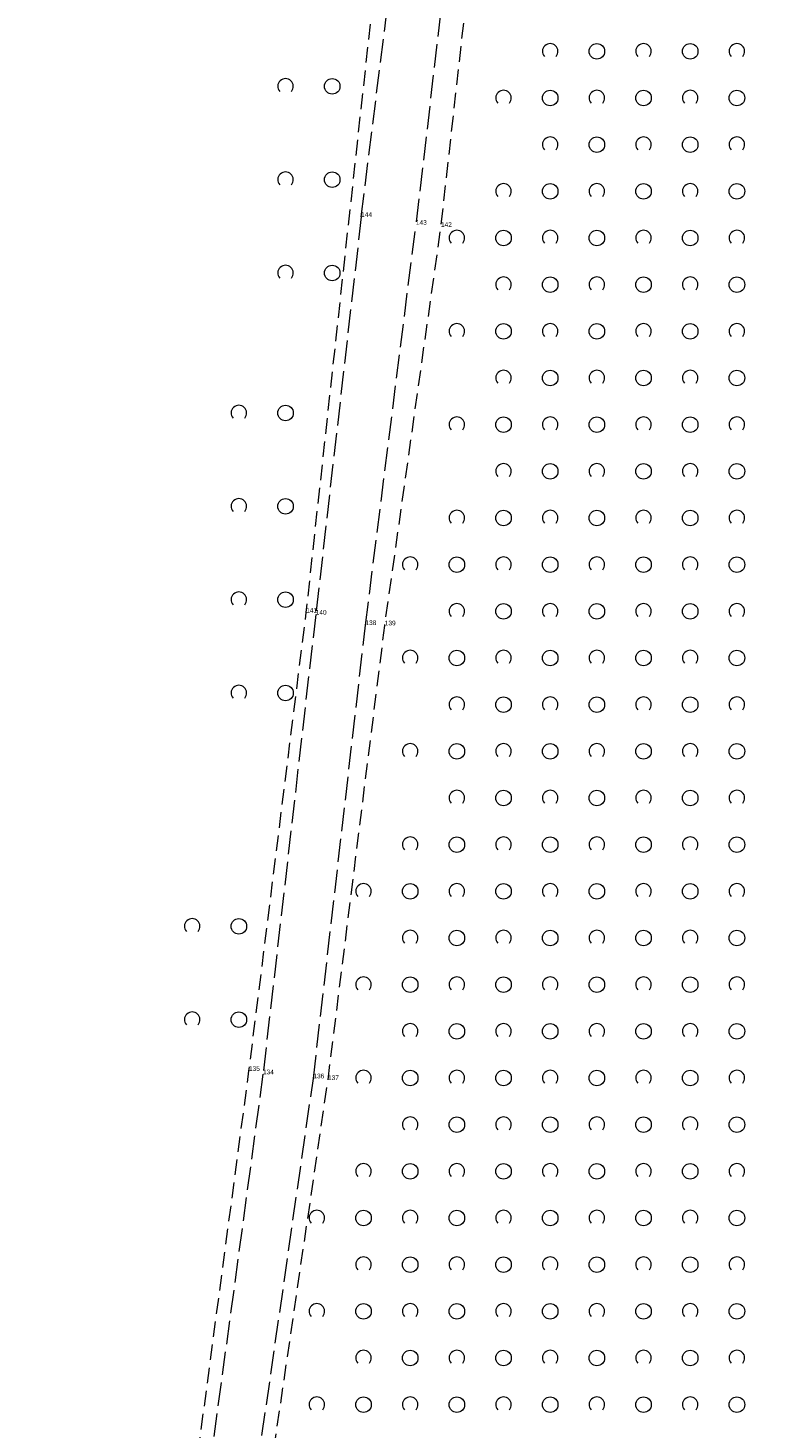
# Model space of a CAD drawing. Header units: metres. Extents: x 5550599 to 5555211, y 5707845 to 5713518.
# Tile 13 of 31: x 5555082 to 5555129, y 5708245 to 5708335. Entities that reach past the tile are written whole.
import ezdxf

# ---------------------------------------------------------------- set-up
doc = ezdxf.new("R2010")
doc.units = ezdxf.units.M
doc.header["$MEASUREMENT"] = 0
doc.linetypes.add('2 1', pattern=[3, 2, -1])
doc.linetypes.add('3 1', pattern=[4, 3, -1])
for name, color, linetype, lineweight in [('EGBADR_O - Numer porządkowy', 7, 'Continuous', 15), ('OTKJ - Jezdnia', 7, 'Continuous', 15), ('OTZK - Zadrzewienie lub zakrzewienie', 7, 'Continuous', 15)]:
    doc.layers.add(name, color=color, linetype=linetype, lineweight=lineweight)
doc.styles.add('MapaZas', font='arial.ttf', dxfattribs={"width": 0.87, "height": 0.9})

# ---------------------------------------------------------------- blocks, each defined once
blk = doc.blocks.new('OTZK_911')
at = {"layer": 'OTZK - Zadrzewienie lub zakrzewienie', "color": 7, "linetype": 'Continuous', "lineweight": 18}
blk.add_circle((3, 0), 1, dxfattribs=at)
blk.add_arc((-3, 0), 1, 318.5904, 221.4096, dxfattribs=at)
blk = doc.blocks.new('OTZK_912')
at = {"layer": 'OTZK - Zadrzewienie lub zakrzewienie', "color": 7, "linetype": 'Continuous', "lineweight": 18}
blk.add_circle((3, 0), 1, dxfattribs=at)
blk.add_arc((-3, 0), 1, 318.5904, 221.4096, dxfattribs=at)
blk = doc.blocks.new('OTZK_913')
at = {"layer": 'OTZK - Zadrzewienie lub zakrzewienie', "color": 7, "linetype": 'Continuous', "lineweight": 18}
blk.add_circle((3, 0), 1, dxfattribs=at)
blk.add_arc((-3, 0), 1, 318.5904, 221.4096, dxfattribs=at)
blk = doc.blocks.new('OTZK_914')
at = {"layer": 'OTZK - Zadrzewienie lub zakrzewienie', "color": 7, "linetype": 'Continuous', "lineweight": 18}
blk.add_circle((3, 0), 1, dxfattribs=at)
blk.add_arc((-3, 0), 1, 318.5904, 221.4096, dxfattribs=at)
blk = doc.blocks.new('OTZK_915')
at = {"layer": 'OTZK - Zadrzewienie lub zakrzewienie', "color": 7, "linetype": 'Continuous', "lineweight": 18}
blk.add_circle((3, 0), 1, dxfattribs=at)
blk.add_arc((-3, 0), 1, 318.5904, 221.4096, dxfattribs=at)
blk = doc.blocks.new('OTZK_920')
at = {"layer": 'OTZK - Zadrzewienie lub zakrzewienie', "color": 7, "linetype": 'Continuous', "lineweight": 18}
blk.add_circle((3, 0), 1, dxfattribs=at)
blk.add_arc((-3, 0), 1, 318.5904, 221.4096, dxfattribs=at)
blk = doc.blocks.new('OTZK_921')
at = {"layer": 'OTZK - Zadrzewienie lub zakrzewienie', "color": 7, "linetype": 'Continuous', "lineweight": 18}
blk.add_circle((3, 0), 1, dxfattribs=at)
blk.add_arc((-3, 0), 1, 318.5904, 221.4096, dxfattribs=at)
blk = doc.blocks.new('OTZK_922')
at = {"layer": 'OTZK - Zadrzewienie lub zakrzewienie', "color": 7, "linetype": 'Continuous', "lineweight": 18}
blk.add_circle((3, 0), 1, dxfattribs=at)
blk.add_arc((-3, 0), 1, 318.5904, 221.4096, dxfattribs=at)
blk = doc.blocks.new('OTZK_923')
at = {"layer": 'OTZK - Zadrzewienie lub zakrzewienie', "color": 7, "linetype": 'Continuous', "lineweight": 18}
blk.add_circle((3, 0), 1, dxfattribs=at)
blk.add_arc((-3, 0), 1, 318.5904, 221.4096, dxfattribs=at)
blk = doc.blocks.new('OTZK_924')
at = {"layer": 'OTZK - Zadrzewienie lub zakrzewienie', "color": 7, "linetype": 'Continuous', "lineweight": 18}
blk.add_circle((3, 0), 1, dxfattribs=at)
blk.add_arc((-3, 0), 1, 318.5904, 221.4096, dxfattribs=at)
blk = doc.blocks.new('OTZK_929')
at = {"layer": 'OTZK - Zadrzewienie lub zakrzewienie', "color": 7, "linetype": 'Continuous', "lineweight": 18}
blk.add_circle((3, 0), 1, dxfattribs=at)
blk.add_arc((-3, 0), 1, 318.5904, 221.4096, dxfattribs=at)
blk = doc.blocks.new('OTZK_930')
at = {"layer": 'OTZK - Zadrzewienie lub zakrzewienie', "color": 7, "linetype": 'Continuous', "lineweight": 18}
blk.add_circle((3, 0), 1, dxfattribs=at)
blk.add_arc((-3, 0), 1, 318.5904, 221.4096, dxfattribs=at)
blk = doc.blocks.new('OTZK_931')
at = {"layer": 'OTZK - Zadrzewienie lub zakrzewienie', "color": 7, "linetype": 'Continuous', "lineweight": 18}
blk.add_circle((3, 0), 1, dxfattribs=at)
blk.add_arc((-3, 0), 1, 318.5904, 221.4096, dxfattribs=at)
blk = doc.blocks.new('OTZK_932')
at = {"layer": 'OTZK - Zadrzewienie lub zakrzewienie', "color": 7, "linetype": 'Continuous', "lineweight": 18}
blk.add_circle((3, 0), 1, dxfattribs=at)
blk.add_arc((-3, 0), 1, 318.5904, 221.4096, dxfattribs=at)
blk = doc.blocks.new('OTZK_933')
at = {"layer": 'OTZK - Zadrzewienie lub zakrzewienie', "color": 7, "linetype": 'Continuous', "lineweight": 18}
blk.add_circle((3, 0), 1, dxfattribs=at)
blk.add_arc((-3, 0), 1, 318.5904, 221.4096, dxfattribs=at)
blk = doc.blocks.new('OTZK_938')
at = {"layer": 'OTZK - Zadrzewienie lub zakrzewienie', "color": 7, "linetype": 'Continuous', "lineweight": 18}
blk.add_circle((3, 0), 1, dxfattribs=at)
blk.add_arc((-3, 0), 1, 318.5904, 221.4096, dxfattribs=at)
blk = doc.blocks.new('OTZK_939')
at = {"layer": 'OTZK - Zadrzewienie lub zakrzewienie', "color": 7, "linetype": 'Continuous', "lineweight": 18}
blk.add_circle((3, 0), 1, dxfattribs=at)
blk.add_arc((-3, 0), 1, 318.5904, 221.4096, dxfattribs=at)
blk = doc.blocks.new('OTZK_940')
at = {"layer": 'OTZK - Zadrzewienie lub zakrzewienie', "color": 7, "linetype": 'Continuous', "lineweight": 18}
blk.add_circle((3, 0), 1, dxfattribs=at)
blk.add_arc((-3, 0), 1, 318.5904, 221.4096, dxfattribs=at)
blk = doc.blocks.new('OTZK_941')
at = {"layer": 'OTZK - Zadrzewienie lub zakrzewienie', "color": 7, "linetype": 'Continuous', "lineweight": 18}
blk.add_circle((3, 0), 1, dxfattribs=at)
blk.add_arc((-3, 0), 1, 318.5904, 221.4096, dxfattribs=at)
blk = doc.blocks.new('OTZK_942')
at = {"layer": 'OTZK - Zadrzewienie lub zakrzewienie', "color": 7, "linetype": 'Continuous', "lineweight": 18}
blk.add_circle((3, 0), 1, dxfattribs=at)
blk.add_arc((-3, 0), 1, 318.5904, 221.4096, dxfattribs=at)
blk = doc.blocks.new('OTZK_947')
at = {"layer": 'OTZK - Zadrzewienie lub zakrzewienie', "color": 7, "linetype": 'Continuous', "lineweight": 18}
blk.add_circle((3, 0), 1, dxfattribs=at)
blk.add_arc((-3, 0), 1, 318.5904, 221.4096, dxfattribs=at)
blk = doc.blocks.new('OTZK_948')
at = {"layer": 'OTZK - Zadrzewienie lub zakrzewienie', "color": 7, "linetype": 'Continuous', "lineweight": 18}
blk.add_circle((3, 0), 1, dxfattribs=at)
blk.add_arc((-3, 0), 1, 318.5904, 221.4096, dxfattribs=at)
blk = doc.blocks.new('OTZK_949')
at = {"layer": 'OTZK - Zadrzewienie lub zakrzewienie', "color": 7, "linetype": 'Continuous', "lineweight": 18}
blk.add_circle((3, 0), 1, dxfattribs=at)
blk.add_arc((-3, 0), 1, 318.5904, 221.4096, dxfattribs=at)
blk = doc.blocks.new('OTZK_950')
at = {"layer": 'OTZK - Zadrzewienie lub zakrzewienie', "color": 7, "linetype": 'Continuous', "lineweight": 18}
blk.add_circle((3, 0), 1, dxfattribs=at)
blk.add_arc((-3, 0), 1, 318.5904, 221.4096, dxfattribs=at)
blk = doc.blocks.new('OTZK_951')
at = {"layer": 'OTZK - Zadrzewienie lub zakrzewienie', "color": 7, "linetype": 'Continuous', "lineweight": 18}
blk.add_circle((3, 0), 1, dxfattribs=at)
blk.add_arc((-3, 0), 1, 318.5904, 221.4096, dxfattribs=at)
blk = doc.blocks.new('OTZK_956')
at = {"layer": 'OTZK - Zadrzewienie lub zakrzewienie', "color": 7, "linetype": 'Continuous', "lineweight": 18}
blk.add_circle((3, 0), 1, dxfattribs=at)
blk.add_arc((-3, 0), 1, 318.5904, 221.4096, dxfattribs=at)
blk = doc.blocks.new('OTZK_957')
at = {"layer": 'OTZK - Zadrzewienie lub zakrzewienie', "color": 7, "linetype": 'Continuous', "lineweight": 18}
blk.add_circle((3, 0), 1, dxfattribs=at)
blk.add_arc((-3, 0), 1, 318.5904, 221.4096, dxfattribs=at)
blk = doc.blocks.new('OTZK_958')
at = {"layer": 'OTZK - Zadrzewienie lub zakrzewienie', "color": 7, "linetype": 'Continuous', "lineweight": 18}
blk.add_circle((3, 0), 1, dxfattribs=at)
blk.add_arc((-3, 0), 1, 318.5904, 221.4096, dxfattribs=at)
blk = doc.blocks.new('OTZK_959')
at = {"layer": 'OTZK - Zadrzewienie lub zakrzewienie', "color": 7, "linetype": 'Continuous', "lineweight": 18}
blk.add_circle((3, 0), 1, dxfattribs=at)
blk.add_arc((-3, 0), 1, 318.5904, 221.4096, dxfattribs=at)
blk = doc.blocks.new('OTZK_960')
at = {"layer": 'OTZK - Zadrzewienie lub zakrzewienie', "color": 7, "linetype": 'Continuous', "lineweight": 18}
blk.add_circle((3, 0), 1, dxfattribs=at)
blk.add_arc((-3, 0), 1, 318.5904, 221.4096, dxfattribs=at)
blk = doc.blocks.new('OTZK_965')
at = {"layer": 'OTZK - Zadrzewienie lub zakrzewienie', "color": 7, "linetype": 'Continuous', "lineweight": 18}
blk.add_circle((3, 0), 1, dxfattribs=at)
blk.add_arc((-3, 0), 1, 318.5904, 221.4096, dxfattribs=at)
blk = doc.blocks.new('OTZK_966')
at = {"layer": 'OTZK - Zadrzewienie lub zakrzewienie', "color": 7, "linetype": 'Continuous', "lineweight": 18}
blk.add_circle((3, 0), 1, dxfattribs=at)
blk.add_arc((-3, 0), 1, 318.5904, 221.4096, dxfattribs=at)
blk = doc.blocks.new('OTZK_967')
at = {"layer": 'OTZK - Zadrzewienie lub zakrzewienie', "color": 7, "linetype": 'Continuous', "lineweight": 18}
blk.add_circle((3, 0), 1, dxfattribs=at)
blk.add_arc((-3, 0), 1, 318.5904, 221.4096, dxfattribs=at)
blk = doc.blocks.new('OTZK_968')
at = {"layer": 'OTZK - Zadrzewienie lub zakrzewienie', "color": 7, "linetype": 'Continuous', "lineweight": 18}
blk.add_circle((3, 0), 1, dxfattribs=at)
blk.add_arc((-3, 0), 1, 318.5904, 221.4096, dxfattribs=at)
blk = doc.blocks.new('OTZK_973')
at = {"layer": 'OTZK - Zadrzewienie lub zakrzewienie', "color": 7, "linetype": 'Continuous', "lineweight": 18}
blk.add_circle((3, 0), 1, dxfattribs=at)
blk.add_arc((-3, 0), 1, 318.5904, 221.4096, dxfattribs=at)
blk = doc.blocks.new('OTZK_974')
at = {"layer": 'OTZK - Zadrzewienie lub zakrzewienie', "color": 7, "linetype": 'Continuous', "lineweight": 18}
blk.add_circle((3, 0), 1, dxfattribs=at)
blk.add_arc((-3, 0), 1, 318.5904, 221.4096, dxfattribs=at)
blk = doc.blocks.new('OTZK_975')
at = {"layer": 'OTZK - Zadrzewienie lub zakrzewienie', "color": 7, "linetype": 'Continuous', "lineweight": 18}
blk.add_circle((3, 0), 1, dxfattribs=at)
blk.add_arc((-3, 0), 1, 318.5904, 221.4096, dxfattribs=at)
blk = doc.blocks.new('OTZK_976')
at = {"layer": 'OTZK - Zadrzewienie lub zakrzewienie', "color": 7, "linetype": 'Continuous', "lineweight": 18}
blk.add_circle((3, 0), 1, dxfattribs=at)
blk.add_arc((-3, 0), 1, 318.5904, 221.4096, dxfattribs=at)
blk = doc.blocks.new('OTZK_977')
at = {"layer": 'OTZK - Zadrzewienie lub zakrzewienie', "color": 7, "linetype": 'Continuous', "lineweight": 18}
blk.add_circle((3, 0), 1, dxfattribs=at)
blk.add_arc((-3, 0), 1, 318.5904, 221.4096, dxfattribs=at)
blk = doc.blocks.new('OTZK_982')
at = {"layer": 'OTZK - Zadrzewienie lub zakrzewienie', "color": 7, "linetype": 'Continuous', "lineweight": 18}
blk.add_circle((3, 0), 1, dxfattribs=at)
blk.add_arc((-3, 0), 1, 318.5904, 221.4096, dxfattribs=at)
blk = doc.blocks.new('OTZK_983')
at = {"layer": 'OTZK - Zadrzewienie lub zakrzewienie', "color": 7, "linetype": 'Continuous', "lineweight": 18}
blk.add_circle((3, 0), 1, dxfattribs=at)
blk.add_arc((-3, 0), 1, 318.5904, 221.4096, dxfattribs=at)
blk = doc.blocks.new('OTZK_984')
at = {"layer": 'OTZK - Zadrzewienie lub zakrzewienie', "color": 7, "linetype": 'Continuous', "lineweight": 18}
blk.add_circle((3, 0), 1, dxfattribs=at)
blk.add_arc((-3, 0), 1, 318.5904, 221.4096, dxfattribs=at)
blk = doc.blocks.new('OTZK_985')
at = {"layer": 'OTZK - Zadrzewienie lub zakrzewienie', "color": 7, "linetype": 'Continuous', "lineweight": 18}
blk.add_circle((3, 0), 1, dxfattribs=at)
blk.add_arc((-3, 0), 1, 318.5904, 221.4096, dxfattribs=at)
blk = doc.blocks.new('OTZK_990')
at = {"layer": 'OTZK - Zadrzewienie lub zakrzewienie', "color": 7, "linetype": 'Continuous', "lineweight": 18}
blk.add_circle((3, 0), 1, dxfattribs=at)
blk.add_arc((-3, 0), 1, 318.5904, 221.4096, dxfattribs=at)
blk = doc.blocks.new('OTZK_991')
at = {"layer": 'OTZK - Zadrzewienie lub zakrzewienie', "color": 7, "linetype": 'Continuous', "lineweight": 18}
blk.add_circle((3, 0), 1, dxfattribs=at)
blk.add_arc((-3, 0), 1, 318.5904, 221.4096, dxfattribs=at)
blk = doc.blocks.new('OTZK_992')
at = {"layer": 'OTZK - Zadrzewienie lub zakrzewienie', "color": 7, "linetype": 'Continuous', "lineweight": 18}
blk.add_circle((3, 0), 1, dxfattribs=at)
blk.add_arc((-3, 0), 1, 318.5904, 221.4096, dxfattribs=at)
blk = doc.blocks.new('OTZK_993')
at = {"layer": 'OTZK - Zadrzewienie lub zakrzewienie', "color": 7, "linetype": 'Continuous', "lineweight": 18}
blk.add_circle((3, 0), 1, dxfattribs=at)
blk.add_arc((-3, 0), 1, 318.5904, 221.4096, dxfattribs=at)
blk = doc.blocks.new('OTZK_994')
at = {"layer": 'OTZK - Zadrzewienie lub zakrzewienie', "color": 7, "linetype": 'Continuous', "lineweight": 18}
blk.add_circle((3, 0), 1, dxfattribs=at)
blk.add_arc((-3, 0), 1, 318.5904, 221.4096, dxfattribs=at)
blk = doc.blocks.new('OTZK_999')
at = {"layer": 'OTZK - Zadrzewienie lub zakrzewienie', "color": 7, "linetype": 'Continuous', "lineweight": 18}
blk.add_circle((3, 0), 1, dxfattribs=at)
blk.add_arc((-3, 0), 1, 318.5904, 221.4096, dxfattribs=at)
blk = doc.blocks.new('OTZK_1000')
at = {"layer": 'OTZK - Zadrzewienie lub zakrzewienie', "color": 7, "linetype": 'Continuous', "lineweight": 18}
blk.add_circle((3, 0), 1, dxfattribs=at)
blk.add_arc((-3, 0), 1, 318.5904, 221.4096, dxfattribs=at)
blk = doc.blocks.new('OTZK_1001')
at = {"layer": 'OTZK - Zadrzewienie lub zakrzewienie', "color": 7, "linetype": 'Continuous', "lineweight": 18}
blk.add_circle((3, 0), 1, dxfattribs=at)
blk.add_arc((-3, 0), 1, 318.5904, 221.4096, dxfattribs=at)
blk = doc.blocks.new('OTZK_1002')
at = {"layer": 'OTZK - Zadrzewienie lub zakrzewienie', "color": 7, "linetype": 'Continuous', "lineweight": 18}
blk.add_circle((3, 0), 1, dxfattribs=at)
blk.add_arc((-3, 0), 1, 318.5904, 221.4096, dxfattribs=at)
blk = doc.blocks.new('OTZK_1007')
at = {"layer": 'OTZK - Zadrzewienie lub zakrzewienie', "color": 7, "linetype": 'Continuous', "lineweight": 18}
blk.add_circle((3, 0), 1, dxfattribs=at)
blk.add_arc((-3, 0), 1, 318.5904, 221.4096, dxfattribs=at)
blk = doc.blocks.new('OTZK_1008')
at = {"layer": 'OTZK - Zadrzewienie lub zakrzewienie', "color": 7, "linetype": 'Continuous', "lineweight": 18}
blk.add_circle((3, 0), 1, dxfattribs=at)
blk.add_arc((-3, 0), 1, 318.5904, 221.4096, dxfattribs=at)
blk = doc.blocks.new('OTZK_1009')
at = {"layer": 'OTZK - Zadrzewienie lub zakrzewienie', "color": 7, "linetype": 'Continuous', "lineweight": 18}
blk.add_circle((3, 0), 1, dxfattribs=at)
blk.add_arc((-3, 0), 1, 318.5904, 221.4096, dxfattribs=at)
blk = doc.blocks.new('OTZK_1010')
at = {"layer": 'OTZK - Zadrzewienie lub zakrzewienie', "color": 7, "linetype": 'Continuous', "lineweight": 18}
blk.add_circle((3, 0), 1, dxfattribs=at)
blk.add_arc((-3, 0), 1, 318.5904, 221.4096, dxfattribs=at)
blk = doc.blocks.new('OTZK_1011')
at = {"layer": 'OTZK - Zadrzewienie lub zakrzewienie', "color": 7, "linetype": 'Continuous', "lineweight": 18}
blk.add_circle((3, 0), 1, dxfattribs=at)
blk.add_arc((-3, 0), 1, 318.5904, 221.4096, dxfattribs=at)
blk = doc.blocks.new('OTZK_1016')
at = {"layer": 'OTZK - Zadrzewienie lub zakrzewienie', "color": 7, "linetype": 'Continuous', "lineweight": 18}
blk.add_circle((3, 0), 1, dxfattribs=at)
blk.add_arc((-3, 0), 1, 318.5904, 221.4096, dxfattribs=at)
blk = doc.blocks.new('OTZK_1017')
at = {"layer": 'OTZK - Zadrzewienie lub zakrzewienie', "color": 7, "linetype": 'Continuous', "lineweight": 18}
blk.add_circle((3, 0), 1, dxfattribs=at)
blk.add_arc((-3, 0), 1, 318.5904, 221.4096, dxfattribs=at)
blk = doc.blocks.new('OTZK_1018')
at = {"layer": 'OTZK - Zadrzewienie lub zakrzewienie', "color": 7, "linetype": 'Continuous', "lineweight": 18}
blk.add_circle((3, 0), 1, dxfattribs=at)
blk.add_arc((-3, 0), 1, 318.5904, 221.4096, dxfattribs=at)
blk = doc.blocks.new('OTZK_1019')
at = {"layer": 'OTZK - Zadrzewienie lub zakrzewienie', "color": 7, "linetype": 'Continuous', "lineweight": 18}
blk.add_circle((3, 0), 1, dxfattribs=at)
blk.add_arc((-3, 0), 1, 318.5904, 221.4096, dxfattribs=at)
blk = doc.blocks.new('OTZK_1024')
at = {"layer": 'OTZK - Zadrzewienie lub zakrzewienie', "color": 7, "linetype": 'Continuous', "lineweight": 18}
blk.add_circle((3, 0), 1, dxfattribs=at)
blk.add_arc((-3, 0), 1, 318.5904, 221.4096, dxfattribs=at)
blk = doc.blocks.new('OTZK_1025')
at = {"layer": 'OTZK - Zadrzewienie lub zakrzewienie', "color": 7, "linetype": 'Continuous', "lineweight": 18}
blk.add_circle((3, 0), 1, dxfattribs=at)
blk.add_arc((-3, 0), 1, 318.5904, 221.4096, dxfattribs=at)
blk = doc.blocks.new('OTZK_1026')
at = {"layer": 'OTZK - Zadrzewienie lub zakrzewienie', "color": 7, "linetype": 'Continuous', "lineweight": 18}
blk.add_circle((3, 0), 1, dxfattribs=at)
blk.add_arc((-3, 0), 1, 318.5904, 221.4096, dxfattribs=at)
blk = doc.blocks.new('OTZK_1027')
at = {"layer": 'OTZK - Zadrzewienie lub zakrzewienie', "color": 7, "linetype": 'Continuous', "lineweight": 18}
blk.add_circle((3, 0), 1, dxfattribs=at)
blk.add_arc((-3, 0), 1, 318.5904, 221.4096, dxfattribs=at)
blk = doc.blocks.new('OTZK_1032')
at = {"layer": 'OTZK - Zadrzewienie lub zakrzewienie', "color": 7, "linetype": 'Continuous', "lineweight": 18}
blk.add_circle((3, 0), 1, dxfattribs=at)
blk.add_arc((-3, 0), 1, 318.5904, 221.4096, dxfattribs=at)
blk = doc.blocks.new('OTZK_1033')
at = {"layer": 'OTZK - Zadrzewienie lub zakrzewienie', "color": 7, "linetype": 'Continuous', "lineweight": 18}
blk.add_circle((3, 0), 1, dxfattribs=at)
blk.add_arc((-3, 0), 1, 318.5904, 221.4096, dxfattribs=at)
blk = doc.blocks.new('OTZK_1034')
at = {"layer": 'OTZK - Zadrzewienie lub zakrzewienie', "color": 7, "linetype": 'Continuous', "lineweight": 18}
blk.add_circle((3, 0), 1, dxfattribs=at)
blk.add_arc((-3, 0), 1, 318.5904, 221.4096, dxfattribs=at)
blk = doc.blocks.new('OTZK_1035')
at = {"layer": 'OTZK - Zadrzewienie lub zakrzewienie', "color": 7, "linetype": 'Continuous', "lineweight": 18}
blk.add_circle((3, 0), 1, dxfattribs=at)
blk.add_arc((-3, 0), 1, 318.5904, 221.4096, dxfattribs=at)
blk = doc.blocks.new('OTZK_1040')
at = {"layer": 'OTZK - Zadrzewienie lub zakrzewienie', "color": 7, "linetype": 'Continuous', "lineweight": 18}
blk.add_circle((3, 0), 1, dxfattribs=at)
blk.add_arc((-3, 0), 1, 318.5904, 221.4096, dxfattribs=at)
blk = doc.blocks.new('OTZK_1041')
at = {"layer": 'OTZK - Zadrzewienie lub zakrzewienie', "color": 7, "linetype": 'Continuous', "lineweight": 18}
blk.add_circle((3, 0), 1, dxfattribs=at)
blk.add_arc((-3, 0), 1, 318.5904, 221.4096, dxfattribs=at)
blk = doc.blocks.new('OTZK_1042')
at = {"layer": 'OTZK - Zadrzewienie lub zakrzewienie', "color": 7, "linetype": 'Continuous', "lineweight": 18}
blk.add_circle((3, 0), 1, dxfattribs=at)
blk.add_arc((-3, 0), 1, 318.5904, 221.4096, dxfattribs=at)
blk = doc.blocks.new('OTZK_1043')
at = {"layer": 'OTZK - Zadrzewienie lub zakrzewienie', "color": 7, "linetype": 'Continuous', "lineweight": 18}
blk.add_circle((3, 0), 1, dxfattribs=at)
blk.add_arc((-3, 0), 1, 318.5904, 221.4096, dxfattribs=at)
blk = doc.blocks.new('OTZK_1048')
at = {"layer": 'OTZK - Zadrzewienie lub zakrzewienie', "color": 7, "linetype": 'Continuous', "lineweight": 18}
blk.add_circle((3, 0), 1, dxfattribs=at)
blk.add_arc((-3, 0), 1, 318.5904, 221.4096, dxfattribs=at)
blk = doc.blocks.new('OTZK_1049')
at = {"layer": 'OTZK - Zadrzewienie lub zakrzewienie', "color": 7, "linetype": 'Continuous', "lineweight": 18}
blk.add_circle((3, 0), 1, dxfattribs=at)
blk.add_arc((-3, 0), 1, 318.5904, 221.4096, dxfattribs=at)
blk = doc.blocks.new('OTZK_1050')
at = {"layer": 'OTZK - Zadrzewienie lub zakrzewienie', "color": 7, "linetype": 'Continuous', "lineweight": 18}
blk.add_circle((3, 0), 1, dxfattribs=at)
blk.add_arc((-3, 0), 1, 318.5904, 221.4096, dxfattribs=at)
blk = doc.blocks.new('OTZK_1051')
at = {"layer": 'OTZK - Zadrzewienie lub zakrzewienie', "color": 7, "linetype": 'Continuous', "lineweight": 18}
blk.add_circle((3, 0), 1, dxfattribs=at)
blk.add_arc((-3, 0), 1, 318.5904, 221.4096, dxfattribs=at)
blk = doc.blocks.new('OTZK_1056')
at = {"layer": 'OTZK - Zadrzewienie lub zakrzewienie', "color": 7, "linetype": 'Continuous', "lineweight": 18}
blk.add_circle((3, 0), 1, dxfattribs=at)
blk.add_arc((-3, 0), 1, 318.5904, 221.4096, dxfattribs=at)
blk = doc.blocks.new('OTZK_1057')
at = {"layer": 'OTZK - Zadrzewienie lub zakrzewienie', "color": 7, "linetype": 'Continuous', "lineweight": 18}
blk.add_circle((3, 0), 1, dxfattribs=at)
blk.add_arc((-3, 0), 1, 318.5904, 221.4096, dxfattribs=at)
blk = doc.blocks.new('OTZK_1058')
at = {"layer": 'OTZK - Zadrzewienie lub zakrzewienie', "color": 7, "linetype": 'Continuous', "lineweight": 18}
blk.add_circle((3, 0), 1, dxfattribs=at)
blk.add_arc((-3, 0), 1, 318.5904, 221.4096, dxfattribs=at)
blk = doc.blocks.new('OTZK_1059')
at = {"layer": 'OTZK - Zadrzewienie lub zakrzewienie', "color": 7, "linetype": 'Continuous', "lineweight": 18}
blk.add_circle((3, 0), 1, dxfattribs=at)
blk.add_arc((-3, 0), 1, 318.5904, 221.4096, dxfattribs=at)
blk = doc.blocks.new('OTZK_1064')
at = {"layer": 'OTZK - Zadrzewienie lub zakrzewienie', "color": 7, "linetype": 'Continuous', "lineweight": 18}
blk.add_circle((3, 0), 1, dxfattribs=at)
blk.add_arc((-3, 0), 1, 318.5904, 221.4096, dxfattribs=at)
blk = doc.blocks.new('OTZK_1065')
at = {"layer": 'OTZK - Zadrzewienie lub zakrzewienie', "color": 7, "linetype": 'Continuous', "lineweight": 18}
blk.add_circle((3, 0), 1, dxfattribs=at)
blk.add_arc((-3, 0), 1, 318.5904, 221.4096, dxfattribs=at)
blk = doc.blocks.new('OTZK_1066')
at = {"layer": 'OTZK - Zadrzewienie lub zakrzewienie', "color": 7, "linetype": 'Continuous', "lineweight": 18}
blk.add_circle((3, 0), 1, dxfattribs=at)
blk.add_arc((-3, 0), 1, 318.5904, 221.4096, dxfattribs=at)
blk = doc.blocks.new('OTZK_1067')
at = {"layer": 'OTZK - Zadrzewienie lub zakrzewienie', "color": 7, "linetype": 'Continuous', "lineweight": 18}
blk.add_circle((3, 0), 1, dxfattribs=at)
blk.add_arc((-3, 0), 1, 318.5904, 221.4096, dxfattribs=at)
blk = doc.blocks.new('OTZK_1072')
at = {"layer": 'OTZK - Zadrzewienie lub zakrzewienie', "color": 7, "linetype": 'Continuous', "lineweight": 18}
blk.add_circle((3, 0), 1, dxfattribs=at)
blk.add_arc((-3, 0), 1, 318.5904, 221.4096, dxfattribs=at)
blk = doc.blocks.new('OTZK_1073')
at = {"layer": 'OTZK - Zadrzewienie lub zakrzewienie', "color": 7, "linetype": 'Continuous', "lineweight": 18}
blk.add_circle((3, 0), 1, dxfattribs=at)
blk.add_arc((-3, 0), 1, 318.5904, 221.4096, dxfattribs=at)
blk = doc.blocks.new('OTZK_1074')
at = {"layer": 'OTZK - Zadrzewienie lub zakrzewienie', "color": 7, "linetype": 'Continuous', "lineweight": 18}
blk.add_circle((3, 0), 1, dxfattribs=at)
blk.add_arc((-3, 0), 1, 318.5904, 221.4096, dxfattribs=at)
blk = doc.blocks.new('OTZK_1075')
at = {"layer": 'OTZK - Zadrzewienie lub zakrzewienie', "color": 7, "linetype": 'Continuous', "lineweight": 18}
blk.add_circle((3, 0), 1, dxfattribs=at)
blk.add_arc((-3, 0), 1, 318.5904, 221.4096, dxfattribs=at)
blk = doc.blocks.new('OTZK_1080')
at = {"layer": 'OTZK - Zadrzewienie lub zakrzewienie', "color": 7, "linetype": 'Continuous', "lineweight": 18}
blk.add_circle((3, 0), 1, dxfattribs=at)
blk.add_arc((-3, 0), 1, 318.5904, 221.4096, dxfattribs=at)
blk = doc.blocks.new('OTZK_1081')
at = {"layer": 'OTZK - Zadrzewienie lub zakrzewienie', "color": 7, "linetype": 'Continuous', "lineweight": 18}
blk.add_circle((3, 0), 1, dxfattribs=at)
blk.add_arc((-3, 0), 1, 318.5904, 221.4096, dxfattribs=at)
blk = doc.blocks.new('OTZK_1082')
at = {"layer": 'OTZK - Zadrzewienie lub zakrzewienie', "color": 7, "linetype": 'Continuous', "lineweight": 18}
blk.add_circle((3, 0), 1, dxfattribs=at)
blk.add_arc((-3, 0), 1, 318.5904, 221.4096, dxfattribs=at)
blk = doc.blocks.new('OTZK_1087')
at = {"layer": 'OTZK - Zadrzewienie lub zakrzewienie', "color": 7, "linetype": 'Continuous', "lineweight": 18}
blk.add_circle((3, 0), 1, dxfattribs=at)
blk.add_arc((-3, 0), 1, 318.5904, 221.4096, dxfattribs=at)
blk = doc.blocks.new('OTZK_1088')
at = {"layer": 'OTZK - Zadrzewienie lub zakrzewienie', "color": 7, "linetype": 'Continuous', "lineweight": 18}
blk.add_circle((3, 0), 1, dxfattribs=at)
blk.add_arc((-3, 0), 1, 318.5904, 221.4096, dxfattribs=at)
blk = doc.blocks.new('OTZK_1089')
at = {"layer": 'OTZK - Zadrzewienie lub zakrzewienie', "color": 7, "linetype": 'Continuous', "lineweight": 18}
blk.add_circle((3, 0), 1, dxfattribs=at)
blk.add_arc((-3, 0), 1, 318.5904, 221.4096, dxfattribs=at)
blk = doc.blocks.new('OTZK_1090')
at = {"layer": 'OTZK - Zadrzewienie lub zakrzewienie', "color": 7, "linetype": 'Continuous', "lineweight": 18}
blk.add_circle((3, 0), 1, dxfattribs=at)
blk.add_arc((-3, 0), 1, 318.5904, 221.4096, dxfattribs=at)
blk = doc.blocks.new('OTZK_1095')
at = {"layer": 'OTZK - Zadrzewienie lub zakrzewienie', "color": 7, "linetype": 'Continuous', "lineweight": 18}
blk.add_circle((3, 0), 1, dxfattribs=at)
blk.add_arc((-3, 0), 1, 318.5904, 221.4096, dxfattribs=at)
blk = doc.blocks.new('OTZK_1096')
at = {"layer": 'OTZK - Zadrzewienie lub zakrzewienie', "color": 7, "linetype": 'Continuous', "lineweight": 18}
blk.add_circle((3, 0), 1, dxfattribs=at)
blk.add_arc((-3, 0), 1, 318.5904, 221.4096, dxfattribs=at)
blk = doc.blocks.new('OTZK_1097')
at = {"layer": 'OTZK - Zadrzewienie lub zakrzewienie', "color": 7, "linetype": 'Continuous', "lineweight": 18}
blk.add_circle((3, 0), 1, dxfattribs=at)
blk.add_arc((-3, 0), 1, 318.5904, 221.4096, dxfattribs=at)
blk = doc.blocks.new('OTZK_1102')
at = {"layer": 'OTZK - Zadrzewienie lub zakrzewienie', "color": 7, "linetype": 'Continuous', "lineweight": 18}
blk.add_circle((3, 0), 1, dxfattribs=at)
blk.add_arc((-3, 0), 1, 318.5904, 221.4096, dxfattribs=at)
blk = doc.blocks.new('OTZK_1103')
at = {"layer": 'OTZK - Zadrzewienie lub zakrzewienie', "color": 7, "linetype": 'Continuous', "lineweight": 18}
blk.add_circle((3, 0), 1, dxfattribs=at)
blk.add_arc((-3, 0), 1, 318.5904, 221.4096, dxfattribs=at)
blk = doc.blocks.new('OTZK_1104')
at = {"layer": 'OTZK - Zadrzewienie lub zakrzewienie', "color": 7, "linetype": 'Continuous', "lineweight": 18}
blk.add_circle((3, 0), 1, dxfattribs=at)
blk.add_arc((-3, 0), 1, 318.5904, 221.4096, dxfattribs=at)
blk = doc.blocks.new('OTZK_1105')
at = {"layer": 'OTZK - Zadrzewienie lub zakrzewienie', "color": 7, "linetype": 'Continuous', "lineweight": 18}
blk.add_circle((3, 0), 1, dxfattribs=at)
blk.add_arc((-3, 0), 1, 318.5904, 221.4096, dxfattribs=at)
blk = doc.blocks.new('OTZK_1109')
at = {"layer": 'OTZK - Zadrzewienie lub zakrzewienie', "color": 7, "linetype": 'Continuous', "lineweight": 18}
blk.add_circle((3, 0), 1, dxfattribs=at)
blk.add_arc((-3, 0), 1, 318.5904, 221.4096, dxfattribs=at)
blk = doc.blocks.new('OTZK_1110')
at = {"layer": 'OTZK - Zadrzewienie lub zakrzewienie', "color": 7, "linetype": 'Continuous', "lineweight": 18}
blk.add_circle((3, 0), 1, dxfattribs=at)
blk.add_arc((-3, 0), 1, 318.5904, 221.4096, dxfattribs=at)
blk = doc.blocks.new('OTZK_1111')
at = {"layer": 'OTZK - Zadrzewienie lub zakrzewienie', "color": 7, "linetype": 'Continuous', "lineweight": 18}
blk.add_circle((3, 0), 1, dxfattribs=at)
blk.add_arc((-3, 0), 1, 318.5904, 221.4096, dxfattribs=at)
blk = doc.blocks.new('OTZK_1116')
at = {"layer": 'OTZK - Zadrzewienie lub zakrzewienie', "color": 7, "linetype": 'Continuous', "lineweight": 18}
blk.add_circle((3, 0), 1, dxfattribs=at)
blk.add_arc((-3, 0), 1, 318.5904, 221.4096, dxfattribs=at)
blk = doc.blocks.new('OTZK_1117')
at = {"layer": 'OTZK - Zadrzewienie lub zakrzewienie', "color": 7, "linetype": 'Continuous', "lineweight": 18}
blk.add_circle((3, 0), 1, dxfattribs=at)
blk.add_arc((-3, 0), 1, 318.5904, 221.4096, dxfattribs=at)
blk = doc.blocks.new('OTZK_1118')
at = {"layer": 'OTZK - Zadrzewienie lub zakrzewienie', "color": 7, "linetype": 'Continuous', "lineweight": 18}
blk.add_circle((3, 0), 1, dxfattribs=at)
blk.add_arc((-3, 0), 1, 318.5904, 221.4096, dxfattribs=at)
blk = doc.blocks.new('OTZK_1119')
at = {"layer": 'OTZK - Zadrzewienie lub zakrzewienie', "color": 7, "linetype": 'Continuous', "lineweight": 18}
blk.add_circle((3, 0), 1, dxfattribs=at)
blk.add_arc((-3, 0), 1, 318.5904, 221.4096, dxfattribs=at)
blk = doc.blocks.new('OTZK_1123')
at = {"layer": 'OTZK - Zadrzewienie lub zakrzewienie', "color": 7, "linetype": 'Continuous', "lineweight": 18}
blk.add_circle((3, 0), 1, dxfattribs=at)
blk.add_arc((-3, 0), 1, 318.5904, 221.4096, dxfattribs=at)
blk = doc.blocks.new('OTZK_1124')
at = {"layer": 'OTZK - Zadrzewienie lub zakrzewienie', "color": 7, "linetype": 'Continuous', "lineweight": 18}
blk.add_circle((3, 0), 1, dxfattribs=at)
blk.add_arc((-3, 0), 1, 318.5904, 221.4096, dxfattribs=at)
blk = doc.blocks.new('OTZK_1125')
at = {"layer": 'OTZK - Zadrzewienie lub zakrzewienie', "color": 7, "linetype": 'Continuous', "lineweight": 18}
blk.add_circle((3, 0), 1, dxfattribs=at)
blk.add_arc((-3, 0), 1, 318.5904, 221.4096, dxfattribs=at)
blk = doc.blocks.new('OTZK_1130')
at = {"layer": 'OTZK - Zadrzewienie lub zakrzewienie', "color": 7, "linetype": 'Continuous', "lineweight": 18}
blk.add_circle((3, 0), 1, dxfattribs=at)
blk.add_arc((-3, 0), 1, 318.5904, 221.4096, dxfattribs=at)
blk = doc.blocks.new('OTZK_1131')
at = {"layer": 'OTZK - Zadrzewienie lub zakrzewienie', "color": 7, "linetype": 'Continuous', "lineweight": 18}
blk.add_circle((3, 0), 1, dxfattribs=at)
blk.add_arc((-3, 0), 1, 318.5904, 221.4096, dxfattribs=at)
blk = doc.blocks.new('OTZK_1132')
at = {"layer": 'OTZK - Zadrzewienie lub zakrzewienie', "color": 7, "linetype": 'Continuous', "lineweight": 18}
blk.add_circle((3, 0), 1, dxfattribs=at)
blk.add_arc((-3, 0), 1, 318.5904, 221.4096, dxfattribs=at)
blk = doc.blocks.new('OTZK_1136')
at = {"layer": 'OTZK - Zadrzewienie lub zakrzewienie', "color": 7, "linetype": 'Continuous', "lineweight": 18}
blk.add_circle((3, 0), 1, dxfattribs=at)
blk.add_arc((-3, 0), 1, 318.5904, 221.4096, dxfattribs=at)
blk = doc.blocks.new('OTZK_1137')
at = {"layer": 'OTZK - Zadrzewienie lub zakrzewienie', "color": 7, "linetype": 'Continuous', "lineweight": 18}
blk.add_circle((3, 0), 1, dxfattribs=at)
blk.add_arc((-3, 0), 1, 318.5904, 221.4096, dxfattribs=at)
blk = doc.blocks.new('OTZK_1138')
at = {"layer": 'OTZK - Zadrzewienie lub zakrzewienie', "color": 7, "linetype": 'Continuous', "lineweight": 18}
blk.add_circle((3, 0), 1, dxfattribs=at)
blk.add_arc((-3, 0), 1, 318.5904, 221.4096, dxfattribs=at)
blk = doc.blocks.new('OTZK_1143')
at = {"layer": 'OTZK - Zadrzewienie lub zakrzewienie', "color": 7, "linetype": 'Continuous', "lineweight": 18}
blk.add_circle((3, 0), 1, dxfattribs=at)
blk.add_arc((-3, 0), 1, 318.5904, 221.4096, dxfattribs=at)
blk = doc.blocks.new('OTZK_1144')
at = {"layer": 'OTZK - Zadrzewienie lub zakrzewienie', "color": 7, "linetype": 'Continuous', "lineweight": 18}
blk.add_circle((3, 0), 1, dxfattribs=at)
blk.add_arc((-3, 0), 1, 318.5904, 221.4096, dxfattribs=at)
blk = doc.blocks.new('OTZK_1145')
at = {"layer": 'OTZK - Zadrzewienie lub zakrzewienie', "color": 7, "linetype": 'Continuous', "lineweight": 18}
blk.add_circle((3, 0), 1, dxfattribs=at)
blk.add_arc((-3, 0), 1, 318.5904, 221.4096, dxfattribs=at)
blk = doc.blocks.new('*U92')
at = {"layer": 'OTZK - Zadrzewienie lub zakrzewienie', "color": 7, "linetype": 'Continuous', "lineweight": 18, "xscale": 0.5, "yscale": 0.5, "zscale": 0.5}
for name, p in [('OTZK_1143', (0, 126)), ('OTZK_1144', (6, 126)), ('OTZK_1145', (12, 126)), ('OTZK_1136', (-3, 123)), ('OTZK_1137', (3, 123)), ('OTZK_1138', (9, 123)), ('OTZK_1130', (0, 120)), ('OTZK_1131', (6, 120)), ('OTZK_1132', (12, 120)), ('OTZK_1123', (-3, 117)), ('OTZK_1124', (3, 117)), ('OTZK_1125', (9, 117)), ('OTZK_1116', (-6, 114)), ('OTZK_1117', (0, 114)), ('OTZK_1118', (6, 114)), ('OTZK_1119', (12, 114)), ('OTZK_1109', (-3, 111)), ('OTZK_1110', (3, 111)), ('OTZK_1111', (9, 111)), ('OTZK_1102', (-6, 108)), ('OTZK_1103', (0, 108)), ('OTZK_1104', (6, 108)), ('OTZK_1105', (12, 108)), ('OTZK_1095', (-3, 105)), ('OTZK_1096', (3, 105)), ('OTZK_1097', (9, 105)), ('OTZK_1087', (-6, 102)), ('OTZK_1088', (0, 102)), ('OTZK_1089', (6, 102)), ('OTZK_1090', (12, 102)), ('OTZK_1080', (-3, 99)), ('OTZK_1081', (3, 99)), ('OTZK_1082', (9, 99)), ('OTZK_1072', (-6, 96)), ('OTZK_1073', (0, 96)), ('OTZK_1074', (6, 96)), ('OTZK_1075', (12, 96)), ('OTZK_1064', (-9, 93)), ('OTZK_1065', (-3, 93)), ('OTZK_1066', (3, 93)), ('OTZK_1067', (9, 93)), ('OTZK_1056', (-6, 90)), ('OTZK_1057', (0, 90)), ('OTZK_1058', (6, 90)), ('OTZK_1059', (12, 90)), ('OTZK_1048', (-9, 87)), ('OTZK_1049', (-3, 87)), ('OTZK_1050', (3, 87)), ('OTZK_1051', (9, 87)), ('OTZK_1040', (-6, 84)), ('OTZK_1041', (0, 84)), ('OTZK_1042', (6, 84)), ('OTZK_1043', (12, 84)), ('OTZK_1032', (-9, 81)), ('OTZK_1033', (-3, 81)), ('OTZK_1034', (3, 81)), ('OTZK_1035', (9, 81)), ('OTZK_1024', (-6, 78)), ('OTZK_1025', (0, 78)), ('OTZK_1026', (6, 78)), ('OTZK_1027', (12, 78)), ('OTZK_1016', (-9, 75)), ('OTZK_1017', (-3, 75)), ('OTZK_1018', (3, 75)), ('OTZK_1019', (9, 75)), ('OTZK_1007', (-12, 72)), ('OTZK_1008', (-6, 72)), ('OTZK_1009', (0, 72)), ('OTZK_1010', (6, 72)), ('OTZK_1011', (12, 72)), ('OTZK_999', (-9, 69)), ('OTZK_1000', (-3, 69)), ('OTZK_1001', (3, 69)), ('OTZK_1002', (9, 69)), ('OTZK_990', (-12, 66)), ('OTZK_991', (-6, 66)), ('OTZK_992', (0, 66)), ('OTZK_993', (6, 66)), ('OTZK_994', (12, 66)), ('OTZK_982', (-9, 63)), ('OTZK_983', (-3, 63)), ('OTZK_984', (3, 63)), ('OTZK_985', (9, 63)), ('OTZK_973', (-12, 60)), ('OTZK_974', (-6, 60)), ('OTZK_975', (0, 60)), ('OTZK_976', (6, 60)), ('OTZK_977', (12, 60)), ('OTZK_965', (-9, 57)), ('OTZK_966', (-3, 57)), ('OTZK_967', (3, 57)), ('OTZK_968', (9, 57)), ('OTZK_956', (-12, 54)), ('OTZK_957', (-6, 54)), ('OTZK_958', (0, 54)), ('OTZK_959', (6, 54)), ('OTZK_960', (12, 54)), ('OTZK_947', (-15, 51)), ('OTZK_948', (-9, 51)), ('OTZK_949', (-3, 51)), ('OTZK_950', (3, 51)), ('OTZK_951', (9, 51)), ('OTZK_938', (-12, 48)), ('OTZK_939', (-6, 48)), ('OTZK_940', (0, 48)), ('OTZK_941', (6, 48)), ('OTZK_942', (12, 48)), ('OTZK_929', (-15, 45)), ('OTZK_930', (-9, 45)), ('OTZK_931', (-3, 45)), ('OTZK_932', (3, 45)), ('OTZK_933', (9, 45)), ('OTZK_920', (-12, 42)), ('OTZK_921', (-6, 42)), ('OTZK_922', (0, 42)), ('OTZK_923', (6, 42)), ('OTZK_924', (12, 42)), ('OTZK_911', (-15, 39)), ('OTZK_912', (-9, 39)), ('OTZK_913', (-3, 39)), ('OTZK_914', (3, 39)), ('OTZK_915', (9, 39))]:
    blk.add_blockref(name, p, dxfattribs=at)
blk = doc.blocks.new('OTZK_1393')
at = {"layer": 'OTZK - Zadrzewienie lub zakrzewienie', "color": 7, "linetype": 'Continuous', "lineweight": 18}
blk.add_circle((3, 0), 1, dxfattribs=at)
blk.add_arc((-3, 0), 1, 318.5904, 221.4096, dxfattribs=at)
blk = doc.blocks.new('OTZK_1394')
at = {"layer": 'OTZK - Zadrzewienie lub zakrzewienie', "color": 7, "linetype": 'Continuous', "lineweight": 18}
blk.add_circle((3, 0), 1, dxfattribs=at)
blk.add_arc((-3, 0), 1, 318.5904, 221.4096, dxfattribs=at)
blk = doc.blocks.new('OTZK_1395')
at = {"layer": 'OTZK - Zadrzewienie lub zakrzewienie', "color": 7, "linetype": 'Continuous', "lineweight": 18}
blk.add_circle((3, 0), 1, dxfattribs=at)
blk.add_arc((-3, 0), 1, 318.5904, 221.4096, dxfattribs=at)
blk = doc.blocks.new('OTZK_1396')
at = {"layer": 'OTZK - Zadrzewienie lub zakrzewienie', "color": 7, "linetype": 'Continuous', "lineweight": 18}
blk.add_circle((3, 0), 1, dxfattribs=at)
blk.add_arc((-3, 0), 1, 318.5904, 221.4096, dxfattribs=at)
blk = doc.blocks.new('OTZK_1397')
at = {"layer": 'OTZK - Zadrzewienie lub zakrzewienie', "color": 7, "linetype": 'Continuous', "lineweight": 18}
blk.add_circle((3, 0), 1, dxfattribs=at)
blk.add_arc((-3, 0), 1, 318.5904, 221.4096, dxfattribs=at)
blk = doc.blocks.new('OTZK_1398')
at = {"layer": 'OTZK - Zadrzewienie lub zakrzewienie', "color": 7, "linetype": 'Continuous', "lineweight": 18}
blk.add_circle((3, 0), 1, dxfattribs=at)
blk.add_arc((-3, 0), 1, 318.5904, 221.4096, dxfattribs=at)
blk = doc.blocks.new('OTZK_1399')
at = {"layer": 'OTZK - Zadrzewienie lub zakrzewienie', "color": 7, "linetype": 'Continuous', "lineweight": 18}
blk.add_circle((3, 0), 1, dxfattribs=at)
blk.add_arc((-3, 0), 1, 318.5904, 221.4096, dxfattribs=at)
blk = doc.blocks.new('OTZK_1400')
at = {"layer": 'OTZK - Zadrzewienie lub zakrzewienie', "color": 7, "linetype": 'Continuous', "lineweight": 18}
blk.add_circle((3, 0), 1, dxfattribs=at)
blk.add_arc((-3, 0), 1, 318.5904, 221.4096, dxfattribs=at)
blk = doc.blocks.new('OTZK_1401')
at = {"layer": 'OTZK - Zadrzewienie lub zakrzewienie', "color": 7, "linetype": 'Continuous', "lineweight": 18}
blk.add_circle((3, 0), 1, dxfattribs=at)
blk.add_arc((-3, 0), 1, 318.5904, 221.4096, dxfattribs=at)
blk = doc.blocks.new('*U1467')
at = {"layer": 'OTZK - Zadrzewienie lub zakrzewienie', "color": 7, "linetype": 'Continuous', "lineweight": 18, "xscale": 0.5, "yscale": 0.5, "zscale": 0.5}
for name, p in [('OTZK_1401', (-4.5, -58.5)), ('OTZK_1400', (-4.5, -64.5)), ('OTZK_1399', (-4.5, -70.5)), ('OTZK_1398', (-7.5, -79.5)), ('OTZK_1397', (-7.5, -85.5)), ('OTZK_1396', (-7.5, -91.5)), ('OTZK_1395', (-7.5, -97.5)), ('OTZK_1394', (-10.5, -112.5)), ('OTZK_1393', (-10.5, -118.5))]:
    blk.add_blockref(name, p, dxfattribs=at)

msp = doc.modelspace()

# ---------------------------------------------------------------- linework, layer by layer
at = {"layer": 'OTKJ - Jezdnia', "color": 7, "linetype": '3 1', "lineweight": 18, "ltscale": 0.5}
for p, q in [((5555103.164, 5708323.077), (5555100.24, 5708297.5)), ((5555103.44, 5708296.83), (5555106.68, 5708322.56)), ((5555100.24, 5708297.5), (5555096.85, 5708267.95)), ((5555100.09, 5708267.69), (5555103.44, 5708296.83)), ((5555096.85, 5708267.95), (5555092.95, 5708239.23)), ((5555095.93, 5708238.78), (5555100.09, 5708267.69))]:
    msp.add_line(p, q, dxfattribs=at)
at = {"layer": 'OTKJ - Jezdnia', "color": 7, "linetype": '3 1', "lineweight": 18, "ltscale": 0.5, "flags": 128}
for points in [[(5555103.164, 5708323.077), (5555105.86, 5708344.67), (5555106.57, 5708350.52), (5555111.82, 5708392.34)], [(5555115.6, 5708391.67), (5555109.93, 5708350), (5555109.19, 5708344.16), (5555106.68, 5708322.56)]]:
    msp.add_lwpolyline(points, dxfattribs=at)
at = {"layer": 'OTZK - Zadrzewienie lub zakrzewienie', "color": 7, "linetype": '2 1', "lineweight": 18, "ltscale": 0.5, "flags": 128}
for points in [[(5555081.745, 5708160.354), (5555083.58, 5708175.14), (5555090.61, 5708228.05), (5555095.95, 5708268.17), (5555099.63, 5708297.63), (5555105.42, 5708350.73), (5555110.33, 5708392.4), (5555117.11, 5708449.95), (5555122.26, 5708493.53), (5555122.14, 5708499.84), (5555119.13, 5708509.21), (5555115.37, 5708514.09), (5555111.93, 5708515.47)], [(5555173.837, 5707902.455), (5555164.29, 5707905.73), (5555159.091, 5707908.622), (5555155.541, 5707916.447), (5555151.685, 5707925.632), (5555145.765, 5707948.51), (5555137.31, 5707978.181), (5555127.744, 5708009.368), (5555118.953, 5708040.362), (5555109.685, 5708071.578), (5555100.023, 5708106.093), (5555094.674, 5708128.148), (5555091.27, 5708148.168), (5555090.03, 5708177.29), (5555091.77, 5708204.35), (5555101.03, 5708267.58), (5555104.68, 5708296.81), (5555108.29, 5708322.42), (5555111.36, 5708349.97), (5555116.59, 5708391.48), (5555123.17, 5708449.5), (5555128.57, 5708491.13), (5555130.5, 5708498.15), (5555132.5, 5708503.99), (5555136.11, 5708509.33), (5555145.33, 5708512.87)]]:
    msp.add_lwpolyline(points, dxfattribs=at)

# ---------------------------------------------------------------- block references
at = {"layer": 'OTZK - Zadrzewienie lub zakrzewienie', "color": 7, "linetype": 'Continuous', "lineweight": 18}
for name, p in [('*U1467', (5555104.3, 5708389.962)), ('*U92', (5555116.812, 5708207.712))]:
    msp.add_blockref(name, p, dxfattribs=at)

# ---------------------------------------------------------------- texts
at = {"layer": 'EGBADR_O - Numer porządkowy', "color": 5, "linetype": 'Continuous', "lineweight": 18, "style": 'MapaZas', "width": 0.8}
for s, p in [('144', (5555103.16, 5708323.07)), ('143', (5555106.68, 5708322.56)), ('142', (5555108.29, 5708322.42)), ('141', (5555099.63, 5708297.63)), ('140', (5555100.24, 5708297.5)), ('138', (5555103.44, 5708296.83)), ('139', (5555104.68, 5708296.81)), ('135', (5555095.95, 5708268.17)), ('134', (5555096.85, 5708267.95)), ('136', (5555100.09, 5708267.69)), ('137', (5555101.03, 5708267.58))]:
    msp.add_text(s, height=0.3, dxfattribs=at).set_placement(p)

doc.saveas('drawing.dxf')
